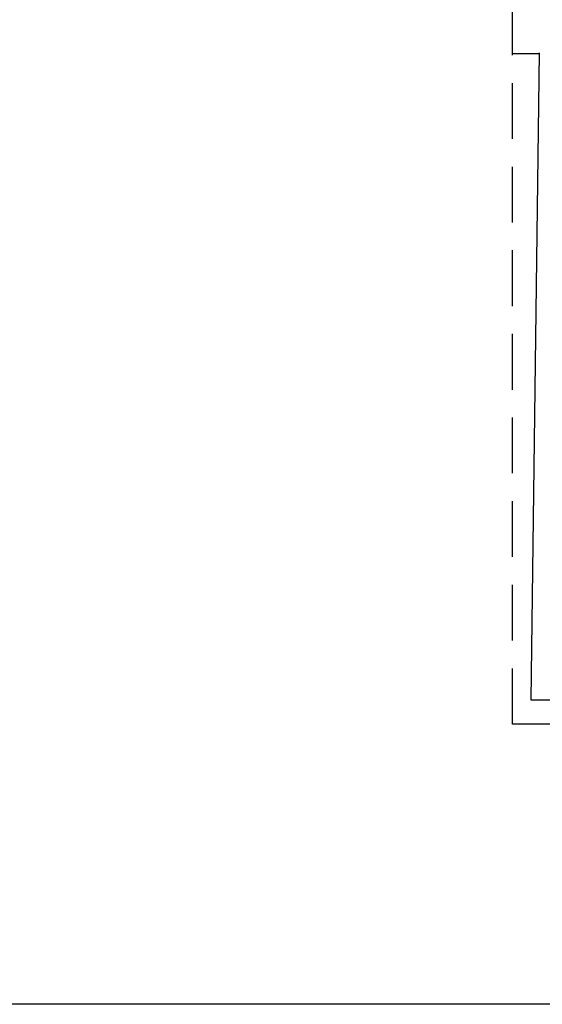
# Model space of a CAD drawing. Header units: inches. Extents: x 330 to 398, y -19 to 141.
# Tile 20 of 166: x 374.65 to 376.52, y 8.48 to 12.01. Entities that reach past the tile are written whole.
import ezdxf

# ---------------------------------------------------------------- set-up
doc = ezdxf.new("R2010")
doc.units = ezdxf.units.IN
doc.header["$LTSCALE"] = 0.4
doc.header["$MEASUREMENT"] = 0
doc.linetypes.add('DASHED', pattern=[0.75, 0.5, -0.25])
for name, color, linetype in [('TJ-COTAS 1PARA25', 174, 'Continuous'), ('TJ-DETALHE', 4, 'DASHED'), ('TJ-PAREDE', 5, 'Continuous')]:
    doc.layers.add(name, color=color, linetype=linetype)

msp = doc.modelspace()

# ---------------------------------------------------------------- linework, layer by layer
at = {"layer": 'TJ-COTAS 1PARA25'}
msp.add_lwpolyline([(338.7507, 37.0926), (397.603, 37.0926), (397.603, 8.4764), (338.7507, 8.4764)], close=True, dxfattribs=at)
at = {"layer": 'TJ-DETALHE'}
msp.add_lwpolyline([(376.4179, 9.4818), (376.4179, 14.3903), (378.3934, 14.3903), (378.3934, 9.4818)], close=True, dxfattribs=at)
at = {"layer": 'TJ-PAREDE'}
for p, q in [((376.4179, 11.8885), (376.5133, 11.8885)), ((376.5134, 11.8904), (376.4834, 9.5685)), ((376.4834, 9.5685), (378.2002, 9.5685))]:
    msp.add_line(p, q, dxfattribs=at)

doc.saveas('drawing.dxf')
